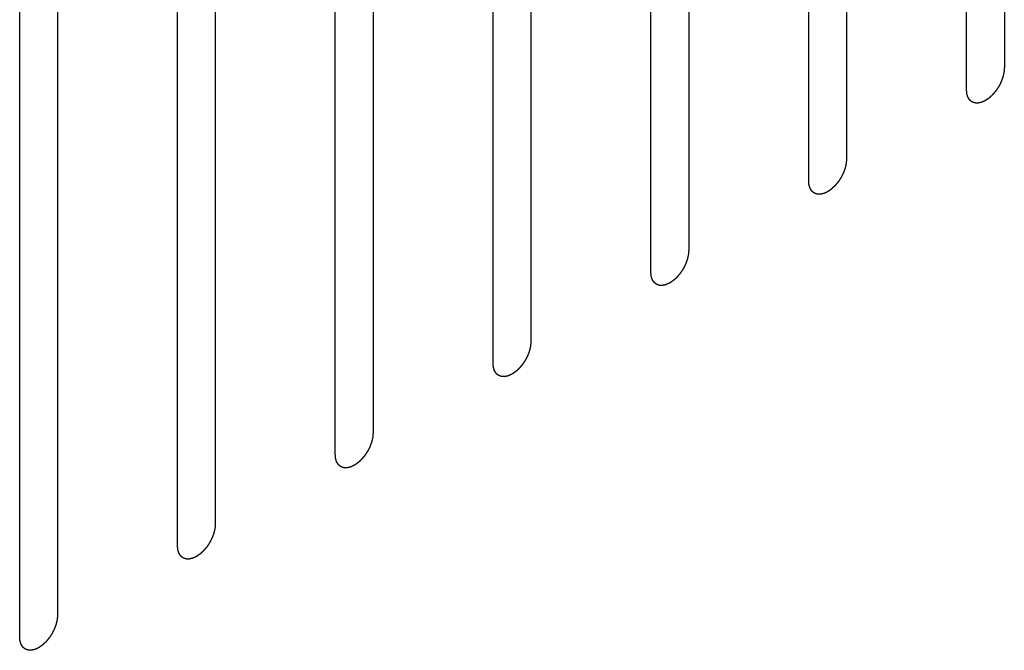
# Model space of a CAD drawing. Header units: inches. Extents: x 5 to 265, y 5 to 171.
# Tile 173 of 212: x 205.986 to 207.367, y 125.074 to 125.958. Entities that reach past the tile are written whole.
import ezdxf

# ---------------------------------------------------------------- set-up
doc = ezdxf.new("R2010")
doc.units = ezdxf.units.IN
doc.header["$LTSCALE"] = 14.96
doc.header["$MEASUREMENT"] = 0
doc.linetypes.add('HIDDEN', pattern=[0.2, 0.1, -0.1])
doc.layers.add('08_ALL_COSMETICS', color=7, linetype='CONTINUOUS')

msp = doc.modelspace()

# ---------------------------------------------------------------- linework, layer by layer
at = {"layer": '08_ALL_COSMETICS', "color": 7, "linetype": 'HIDDEN'}
for p, q in [((207.3668, 126.8495), (207.3668, 125.8901)), ((207.3137, 125.8595), (207.3137, 126.8189)), ((207.1454, 126.7218), (207.1454, 125.7624)), ((207.0924, 125.7317), (207.0924, 126.6911)), ((206.9241, 126.594), (206.9241, 125.6346)), ((206.8711, 125.604), (206.8711, 126.5634)), ((206.7028, 126.4662), (206.7028, 125.5068)), ((206.6498, 125.4762), (206.6498, 126.4356)), ((206.4815, 126.3384), (206.4815, 125.379)), ((206.4284, 125.3484), (206.4284, 126.3078)), ((206.2601, 126.2106), (206.2601, 125.2512)), ((206.2071, 125.2206), (206.2071, 126.18)), ((206.0388, 126.0828), (206.0388, 125.1235)), ((205.9858, 125.0928), (205.9858, 126.0522))]:
    msp.add_line(p, q, dxfattribs=at)
for points in [[(207.3668, 125.8901), (207.3667, 125.8896), (207.3666, 125.8886), (207.3665, 125.887), (207.3664, 125.8857), (207.3663, 125.8848), (207.3663, 125.8843), (207.3663, 125.8839), (207.3662, 125.8835), (207.366, 125.8829), (207.3658, 125.882), (207.3655, 125.8806), (207.3652, 125.8792), (207.365, 125.8783), (207.3648, 125.8777), (207.3648, 125.8773), (207.3646, 125.8769), (207.3644, 125.8763), (207.364, 125.8754), (207.3635, 125.874), (207.363, 125.8726), (207.3627, 125.8716), (207.3625, 125.8711), (207.3623, 125.8706), (207.3621, 125.8702), (207.3618, 125.8697), (207.3614, 125.8687), (207.3607, 125.8673), (207.36, 125.8659), (207.3595, 125.865), (207.3592, 125.8644), (207.359, 125.864), (207.3587, 125.8636), (207.3584, 125.8631), (207.3578, 125.8622), (207.357, 125.861), (207.3562, 125.8597), (207.3556, 125.8588), (207.3552, 125.8583), (207.355, 125.8579), (207.3547, 125.8576), (207.3543, 125.8571), (207.3537, 125.8563), (207.3527, 125.8552), (207.3518, 125.854), (207.3511, 125.8532), (207.3507, 125.8528), (207.3504, 125.8524), (207.3501, 125.8522), (207.3497, 125.8518), (207.349, 125.8511), (207.348, 125.8501), (207.3469, 125.8492), (207.3462, 125.8485), (207.3458, 125.8481), (207.3455, 125.8478), (207.3452, 125.8476), (207.3447, 125.8473), (207.344, 125.8468), (207.3429, 125.846), (207.3418, 125.8453), (207.341, 125.8447), (207.3406, 125.8444), (207.3402, 125.8442), (207.3399, 125.8441), (207.3395, 125.8439), (207.3387, 125.8435), (207.3377, 125.843), (207.3366, 125.8425), (207.3358, 125.8422), (207.3354, 125.842), (207.3351, 125.8418), (207.3348, 125.8418), (207.3344, 125.8417), (207.3336, 125.8415), (207.3326, 125.8413), (207.3316, 125.841), (207.3309, 125.8409), (207.3304, 125.8408), (207.3301, 125.8407), (207.3299, 125.8407), (207.3295, 125.8407), (207.3288, 125.8407), (207.3279, 125.8408), (207.3269, 125.8408), (207.3262, 125.8408), (207.3259, 125.8409), (207.3256, 125.8408), (207.3253, 125.841), (207.325, 125.8411), (207.3244, 125.8413), (207.3235, 125.8416), (207.3227, 125.8419), (207.3221, 125.8421), (207.3217, 125.8423), (207.3215, 125.8423), (207.3213, 125.8425), (207.321, 125.8427), (207.3205, 125.8432), (207.3198, 125.8437), (207.3192, 125.8443), (207.3187, 125.8447), (207.3184, 125.8449), (207.3182, 125.8451), (207.3181, 125.8453), (207.3178, 125.8456), (207.3175, 125.8462), (207.317, 125.847), (207.3165, 125.8478), (207.3161, 125.8484), (207.3159, 125.8487), (207.3157, 125.8489), (207.3157, 125.8492), (207.3155, 125.8496), (207.3153, 125.8503), (207.315, 125.8514), (207.3147, 125.8524), (207.3145, 125.8531), (207.3143, 125.8535), (207.3142, 125.8538), (207.3142, 125.8541), (207.3142, 125.8546), (207.3141, 125.8555), (207.314, 125.8566), (207.3139, 125.8581), (207.3138, 125.859), (207.3137, 125.8595)], [(207.1454, 125.7624), (207.1454, 125.7618), (207.1453, 125.7608), (207.1452, 125.7592), (207.1451, 125.7579), (207.145, 125.757), (207.145, 125.7565), (207.1449, 125.7561), (207.1448, 125.7557), (207.1447, 125.7552), (207.1445, 125.7542), (207.1442, 125.7528), (207.1439, 125.7515), (207.1437, 125.7505), (207.1435, 125.7499), (207.1434, 125.7495), (207.1433, 125.7491), (207.1431, 125.7486), (207.1427, 125.7476), (207.1422, 125.7462), (207.1417, 125.7448), (207.1414, 125.7438), (207.1412, 125.7433), (207.141, 125.7429), (207.1408, 125.7424), (207.1405, 125.7419), (207.14, 125.7409), (207.1393, 125.7395), (207.1386, 125.7382), (207.1382, 125.7372), (207.1379, 125.7366), (207.1377, 125.7362), (207.1374, 125.7358), (207.1371, 125.7353), (207.1365, 125.7344), (207.1357, 125.7332), (207.1348, 125.7319), (207.1343, 125.731), (207.1339, 125.7305), (207.1337, 125.7301), (207.1334, 125.7298), (207.133, 125.7293), (207.1323, 125.7285), (207.1314, 125.7274), (207.1304, 125.7263), (207.1298, 125.7255), (207.1294, 125.725), (207.1291, 125.7247), (207.1288, 125.7244), (207.1284, 125.724), (207.1277, 125.7233), (207.1266, 125.7224), (207.1256, 125.7214), (207.1249, 125.7207), (207.1245, 125.7204), (207.1242, 125.72), (207.1238, 125.7198), (207.1234, 125.7195), (207.1226, 125.719), (207.1215, 125.7182), (207.1204, 125.7175), (207.1197, 125.717), (207.1192, 125.7167), (207.1189, 125.7164), (207.1186, 125.7163), (207.1182, 125.7161), (207.1174, 125.7157), (207.1163, 125.7152), (207.1153, 125.7147), (207.1145, 125.7144), (207.1141, 125.7142), (207.1138, 125.714), (207.1135, 125.714), (207.113, 125.7139), (207.1123, 125.7137), (207.1113, 125.7135), (207.1103, 125.7132), (207.1095, 125.7131), (207.1091, 125.713), (207.1088, 125.7129), (207.1085, 125.7129), (207.1081, 125.7129), (207.1075, 125.713), (207.1065, 125.713), (207.1056, 125.713), (207.1049, 125.713), (207.1045, 125.7131), (207.1042, 125.7131), (207.104, 125.7132), (207.1036, 125.7133), (207.1031, 125.7135), (207.1022, 125.7138), (207.1014, 125.7141), (207.1008, 125.7144), (207.1004, 125.7145), (207.1002, 125.7146), (207.1, 125.7148), (207.0997, 125.715), (207.0992, 125.7154), (207.0985, 125.7159), (207.0978, 125.7165), (207.0974, 125.7169), (207.0971, 125.7171), (207.0969, 125.7173), (207.0967, 125.7175), (207.0965, 125.7179), (207.0962, 125.7184), (207.0957, 125.7192), (207.0952, 125.72), (207.0948, 125.7206), (207.0946, 125.7209), (207.0944, 125.7211), (207.0943, 125.7215), (207.0942, 125.7219), (207.094, 125.7226), (207.0937, 125.7236), (207.0934, 125.7246), (207.0931, 125.7253), (207.093, 125.7257), (207.0929, 125.726), (207.0929, 125.7264), (207.0928, 125.7268), (207.0928, 125.7277), (207.0927, 125.7289), (207.0925, 125.7303), (207.0924, 125.7313), (207.0924, 125.7317)], [(206.9241, 125.6346), (206.9241, 125.6341), (206.924, 125.633), (206.9239, 125.6315), (206.9237, 125.6302), (206.9237, 125.6293), (206.9236, 125.6287), (206.9236, 125.6283), (206.9235, 125.6279), (206.9234, 125.6274), (206.9232, 125.6264), (206.9229, 125.625), (206.9225, 125.6237), (206.9223, 125.6227), (206.9222, 125.6222), (206.9221, 125.6218), (206.922, 125.6213), (206.9218, 125.6208), (206.9214, 125.6198), (206.9209, 125.6184), (206.9204, 125.617), (206.92, 125.6161), (206.9198, 125.6155), (206.9197, 125.6151), (206.9195, 125.6147), (206.9192, 125.6141), (206.9187, 125.6131), (206.918, 125.6118), (206.9173, 125.6104), (206.9168, 125.6094), (206.9165, 125.6089), (206.9164, 125.6084), (206.9161, 125.6081), (206.9158, 125.6076), (206.9152, 125.6067), (206.9143, 125.6054), (206.9135, 125.6041), (206.9129, 125.6032), (206.9126, 125.6027), (206.9124, 125.6023), (206.9121, 125.602), (206.9117, 125.6015), (206.911, 125.6008), (206.9101, 125.5996), (206.9091, 125.5985), (206.9084, 125.5977), (206.9081, 125.5972), (206.9078, 125.5969), (206.9075, 125.5966), (206.9071, 125.5962), (206.9063, 125.5955), (206.9053, 125.5946), (206.9043, 125.5936), (206.9036, 125.593), (206.9031, 125.5926), (206.9028, 125.5923), (206.9025, 125.5921), (206.9021, 125.5918), (206.9013, 125.5912), (206.9002, 125.5905), (206.8991, 125.5897), (206.8984, 125.5892), (206.8979, 125.5889), (206.8976, 125.5886), (206.8973, 125.5885), (206.8968, 125.5883), (206.8961, 125.588), (206.895, 125.5875), (206.8939, 125.587), (206.8932, 125.5866), (206.8928, 125.5864), (206.8924, 125.5862), (206.8921, 125.5862), (206.8917, 125.5861), (206.891, 125.5859), (206.89, 125.5857), (206.8889, 125.5855), (206.8882, 125.5853), (206.8878, 125.5852), (206.8875, 125.5851), (206.8872, 125.5851), (206.8868, 125.5851), (206.8862, 125.5852), (206.8852, 125.5852), (206.8843, 125.5852), (206.8836, 125.5853), (206.8832, 125.5853), (206.8829, 125.5853), (206.8827, 125.5854), (206.8823, 125.5855), (206.8817, 125.5857), (206.8809, 125.586), (206.88, 125.5864), (206.8794, 125.5866), (206.8791, 125.5867), (206.8788, 125.5868), (206.8786, 125.587), (206.8784, 125.5872), (206.8779, 125.5876), (206.8772, 125.5882), (206.8765, 125.5887), (206.876, 125.5891), (206.8758, 125.5894), (206.8755, 125.5895), (206.8754, 125.5898), (206.8752, 125.5901), (206.8748, 125.5906), (206.8743, 125.5914), (206.8738, 125.5922), (206.8735, 125.5928), (206.8733, 125.5931), (206.8731, 125.5934), (206.873, 125.5937), (206.8729, 125.5941), (206.8727, 125.5948), (206.8724, 125.5958), (206.872, 125.5968), (206.8718, 125.5975), (206.8717, 125.5979), (206.8716, 125.5982), (206.8716, 125.5986), (206.8715, 125.599), (206.8714, 125.5999), (206.8713, 125.6011), (206.8712, 125.6025), (206.8711, 125.6035), (206.8711, 125.604)], [(206.7028, 125.5068), (206.7027, 125.5063), (206.7027, 125.5052), (206.7025, 125.5037), (206.7024, 125.5024), (206.7024, 125.5015), (206.7023, 125.5009), (206.7023, 125.5006), (206.7022, 125.5001), (206.7021, 125.4996), (206.7018, 125.4986), (206.7015, 125.4973), (206.7012, 125.4959), (206.701, 125.4949), (206.7009, 125.4944), (206.7008, 125.494), (206.7006, 125.4936), (206.7004, 125.493), (206.7001, 125.492), (206.6996, 125.4906), (206.6991, 125.4892), (206.6987, 125.4883), (206.6985, 125.4877), (206.6984, 125.4873), (206.6981, 125.4869), (206.6979, 125.4863), (206.6974, 125.4854), (206.6967, 125.484), (206.696, 125.4826), (206.6955, 125.4816), (206.6952, 125.4811), (206.695, 125.4807), (206.6948, 125.4803), (206.6944, 125.4798), (206.6939, 125.4789), (206.693, 125.4776), (206.6922, 125.4763), (206.6916, 125.4755), (206.6913, 125.4749), (206.691, 125.4746), (206.6907, 125.4742), (206.6904, 125.4738), (206.6897, 125.473), (206.6887, 125.4718), (206.6878, 125.4707), (206.6871, 125.4699), (206.6867, 125.4695), (206.6865, 125.4691), (206.6861, 125.4688), (206.6857, 125.4684), (206.685, 125.4678), (206.684, 125.4668), (206.683, 125.4658), (206.6822, 125.4652), (206.6818, 125.4648), (206.6815, 125.4645), (206.6812, 125.4643), (206.6807, 125.464), (206.68, 125.4634), (206.6789, 125.4627), (206.6778, 125.4619), (206.677, 125.4614), (206.6766, 125.4611), (206.6763, 125.4608), (206.6759, 125.4607), (206.6755, 125.4605), (206.6748, 125.4602), (206.6737, 125.4597), (206.6726, 125.4592), (206.6719, 125.4588), (206.6714, 125.4586), (206.6711, 125.4585), (206.6708, 125.4584), (206.6704, 125.4583), (206.6697, 125.4582), (206.6686, 125.4579), (206.6676, 125.4577), (206.6669, 125.4575), (206.6665, 125.4574), (206.6662, 125.4573), (206.6659, 125.4574), (206.6655, 125.4574), (206.6648, 125.4574), (206.6639, 125.4574), (206.6629, 125.4575), (206.6623, 125.4575), (206.6619, 125.4575), (206.6616, 125.4575), (206.6613, 125.4576), (206.661, 125.4577), (206.6604, 125.458), (206.6596, 125.4583), (206.6587, 125.4586), (206.6581, 125.4588), (206.6578, 125.4589), (206.6575, 125.459), (206.6573, 125.4592), (206.657, 125.4594), (206.6566, 125.4598), (206.6559, 125.4604), (206.6552, 125.4609), (206.6547, 125.4613), (206.6544, 125.4616), (206.6542, 125.4617), (206.6541, 125.462), (206.6539, 125.4623), (206.6535, 125.4629), (206.653, 125.4637), (206.6525, 125.4645), (206.6521, 125.465), (206.6519, 125.4654), (206.6518, 125.4656), (206.6517, 125.4659), (206.6516, 125.4663), (206.6513, 125.467), (206.651, 125.468), (206.6507, 125.469), (206.6505, 125.4697), (206.6504, 125.4701), (206.6503, 125.4704), (206.6502, 125.4708), (206.6502, 125.4713), (206.6501, 125.4721), (206.65, 125.4733), (206.6499, 125.4747), (206.6498, 125.4757), (206.6498, 125.4762)], [(206.4815, 125.379), (206.4814, 125.3785), (206.4813, 125.3775), (206.4812, 125.3759), (206.4811, 125.3746), (206.481, 125.3737), (206.481, 125.3732), (206.481, 125.3728), (206.4809, 125.3724), (206.4807, 125.3718), (206.4805, 125.3709), (206.4802, 125.3695), (206.4799, 125.3681), (206.4797, 125.3672), (206.4796, 125.3666), (206.4795, 125.3662), (206.4793, 125.3658), (206.4791, 125.3652), (206.4788, 125.3642), (206.4782, 125.3629), (206.4777, 125.3615), (206.4774, 125.3605), (206.4772, 125.3599), (206.477, 125.3595), (206.4768, 125.3591), (206.4765, 125.3585), (206.4761, 125.3576), (206.4754, 125.3562), (206.4747, 125.3548), (206.4742, 125.3539), (206.4739, 125.3533), (206.4737, 125.3529), (206.4734, 125.3525), (206.4731, 125.352), (206.4725, 125.3511), (206.4717, 125.3498), (206.4709, 125.3486), (206.4703, 125.3477), (206.4699, 125.3472), (206.4697, 125.3468), (206.4694, 125.3464), (206.469, 125.346), (206.4684, 125.3452), (206.4674, 125.3441), (206.4665, 125.3429), (206.4658, 125.3421), (206.4654, 125.3417), (206.4651, 125.3413), (206.4648, 125.341), (206.4644, 125.3407), (206.4637, 125.34), (206.4627, 125.339), (206.4616, 125.3381), (206.4609, 125.3374), (206.4605, 125.337), (206.4602, 125.3367), (206.4599, 125.3365), (206.4594, 125.3362), (206.4587, 125.3357), (206.4576, 125.3349), (206.4565, 125.3342), (206.4557, 125.3336), (206.4553, 125.3333), (206.4549, 125.3331), (206.4546, 125.3329), (206.4542, 125.3327), (206.4534, 125.3324), (206.4524, 125.3319), (206.4513, 125.3314), (206.4505, 125.331), (206.4501, 125.3309), (206.4498, 125.3307), (206.4495, 125.3306), (206.4491, 125.3305), (206.4484, 125.3304), (206.4473, 125.3301), (206.4463, 125.3299), (206.4456, 125.3297), (206.4452, 125.3296), (206.4448, 125.3295), (206.4446, 125.3296), (206.4442, 125.3296), (206.4435, 125.3296), (206.4426, 125.3296), (206.4416, 125.3297), (206.4409, 125.3297), (206.4406, 125.3297), (206.4403, 125.3297), (206.44, 125.3298), (206.4397, 125.3299), (206.4391, 125.3302), (206.4382, 125.3305), (206.4374, 125.3308), (206.4368, 125.331), (206.4365, 125.3311), (206.4362, 125.3312), (206.436, 125.3314), (206.4357, 125.3316), (206.4352, 125.332), (206.4346, 125.3326), (206.4339, 125.3332), (206.4334, 125.3336), (206.4331, 125.3338), (206.4329, 125.3339), (206.4328, 125.3342), (206.4326, 125.3345), (206.4322, 125.3351), (206.4317, 125.3359), (206.4312, 125.3367), (206.4308, 125.3372), (206.4306, 125.3376), (206.4304, 125.3378), (206.4304, 125.3381), (206.4302, 125.3385), (206.43, 125.3392), (206.4297, 125.3402), (206.4294, 125.3412), (206.4292, 125.3419), (206.4291, 125.3424), (206.4289, 125.3426), (206.4289, 125.343), (206.4289, 125.3435), (206.4288, 125.3443), (206.4287, 125.3455), (206.4286, 125.347), (206.4285, 125.3479), (206.4284, 125.3484)], [(206.2601, 125.2512), (206.2601, 125.2507), (206.26, 125.2497), (206.2599, 125.2481), (206.2598, 125.2468), (206.2597, 125.2459), (206.2597, 125.2454), (206.2597, 125.245), (206.2595, 125.2446), (206.2594, 125.244), (206.2592, 125.2431), (206.2589, 125.2417), (206.2586, 125.2403), (206.2584, 125.2394), (206.2582, 125.2388), (206.2582, 125.2384), (206.258, 125.238), (206.2578, 125.2374), (206.2574, 125.2365), (206.2569, 125.2351), (206.2564, 125.2337), (206.2561, 125.2327), (206.2559, 125.2322), (206.2557, 125.2317), (206.2555, 125.2313), (206.2552, 125.2308), (206.2547, 125.2298), (206.254, 125.2284), (206.2533, 125.227), (206.2529, 125.2261), (206.2526, 125.2255), (206.2524, 125.2251), (206.2521, 125.2247), (206.2518, 125.2242), (206.2512, 125.2233), (206.2504, 125.2221), (206.2495, 125.2208), (206.249, 125.2199), (206.2486, 125.2194), (206.2484, 125.219), (206.2481, 125.2187), (206.2477, 125.2182), (206.247, 125.2174), (206.2461, 125.2163), (206.2451, 125.2151), (206.2445, 125.2143), (206.2441, 125.2139), (206.2438, 125.2135), (206.2435, 125.2133), (206.2431, 125.2129), (206.2424, 125.2122), (206.2413, 125.2112), (206.2403, 125.2103), (206.2396, 125.2096), (206.2392, 125.2092), (206.2389, 125.2089), (206.2385, 125.2087), (206.2381, 125.2084), (206.2373, 125.2079), (206.2362, 125.2071), (206.2352, 125.2064), (206.2344, 125.2058), (206.234, 125.2055), (206.2336, 125.2053), (206.2333, 125.2052), (206.2329, 125.205), (206.2321, 125.2046), (206.231, 125.2041), (206.23, 125.2036), (206.2292, 125.2033), (206.2288, 125.2031), (206.2285, 125.2029), (206.2282, 125.2029), (206.2277, 125.2028), (206.227, 125.2026), (206.226, 125.2024), (206.225, 125.2021), (206.2242, 125.2019), (206.2238, 125.2019), (206.2235, 125.2018), (206.2232, 125.2018), (206.2229, 125.2018), (206.2222, 125.2018), (206.2212, 125.2019), (206.2203, 125.2019), (206.2196, 125.2019), (206.2192, 125.202), (206.2189, 125.2019), (206.2187, 125.2021), (206.2184, 125.2022), (206.2178, 125.2024), (206.2169, 125.2027), (206.2161, 125.203), (206.2155, 125.2032), (206.2151, 125.2034), (206.2149, 125.2034), (206.2147, 125.2036), (206.2144, 125.2038), (206.2139, 125.2042), (206.2132, 125.2048), (206.2125, 125.2054), (206.2121, 125.2058), (206.2118, 125.206), (206.2116, 125.2062), (206.2114, 125.2064), (206.2112, 125.2067), (206.2109, 125.2073), (206.2104, 125.2081), (206.2099, 125.2089), (206.2095, 125.2095), (206.2093, 125.2098), (206.2091, 125.21), (206.2091, 125.2103), (206.2089, 125.2107), (206.2087, 125.2114), (206.2084, 125.2124), (206.2081, 125.2135), (206.2078, 125.2142), (206.2077, 125.2146), (206.2076, 125.2149), (206.2076, 125.2152), (206.2076, 125.2157), (206.2075, 125.2165), (206.2074, 125.2177), (206.2072, 125.2192), (206.2071, 125.2201), (206.2071, 125.2206)], [(206.0388, 125.1235), (206.0388, 125.1229), (206.0387, 125.1219), (206.0386, 125.1203), (206.0385, 125.119), (206.0384, 125.1181), (206.0383, 125.1176), (206.0383, 125.1172), (206.0382, 125.1168), (206.0381, 125.1163), (206.0379, 125.1153), (206.0376, 125.1139), (206.0372, 125.1126), (206.037, 125.1116), (206.0369, 125.111), (206.0368, 125.1106), (206.0367, 125.1102), (206.0365, 125.1097), (206.0361, 125.1087), (206.0356, 125.1073), (206.0351, 125.1059), (206.0347, 125.1049), (206.0345, 125.1044), (206.0344, 125.104), (206.0342, 125.1035), (206.0339, 125.103), (206.0334, 125.102), (206.0327, 125.1006), (206.032, 125.0993), (206.0315, 125.0983), (206.0313, 125.0977), (206.0311, 125.0973), (206.0308, 125.0969), (206.0305, 125.0964), (206.0299, 125.0955), (206.0291, 125.0943), (206.0282, 125.093), (206.0276, 125.0921), (206.0273, 125.0916), (206.0271, 125.0912), (206.0268, 125.0909), (206.0264, 125.0904), (206.0257, 125.0896), (206.0248, 125.0885), (206.0238, 125.0874), (206.0232, 125.0866), (206.0228, 125.0861), (206.0225, 125.0857), (206.0222, 125.0855), (206.0218, 125.0851), (206.021, 125.0844), (206.02, 125.0835), (206.019, 125.0825), (206.0183, 125.0818), (206.0178, 125.0815), (206.0175, 125.0811), (206.0172, 125.0809), (206.0168, 125.0806), (206.016, 125.0801), (206.0149, 125.0793), (206.0138, 125.0786), (206.0131, 125.0781), (206.0126, 125.0778), (206.0123, 125.0775), (206.012, 125.0774), (206.0115, 125.0772), (206.0108, 125.0768), (206.0097, 125.0763), (206.0087, 125.0758), (206.0079, 125.0755), (206.0075, 125.0753), (206.0071, 125.0751), (206.0068, 125.0751), (206.0064, 125.075), (206.0057, 125.0748), (206.0047, 125.0746), (206.0036, 125.0743), (206.0029, 125.0742), (206.0025, 125.0741), (206.0022, 125.074), (206.0019, 125.074), (206.0015, 125.074), (206.0009, 125.0741), (205.9999, 125.0741), (205.999, 125.0741), (205.9983, 125.0741), (205.9979, 125.0742), (205.9976, 125.0742), (205.9974, 125.0743), (205.997, 125.0744), (205.9964, 125.0746), (205.9956, 125.0749), (205.9947, 125.0752), (205.9941, 125.0755), (205.9938, 125.0756), (205.9935, 125.0757), (205.9933, 125.0758), (205.9931, 125.0761), (205.9926, 125.0765), (205.9919, 125.077), (205.9912, 125.0776), (205.9907, 125.078), (205.9905, 125.0782), (205.9902, 125.0784), (205.9901, 125.0786), (205.9899, 125.079), (205.9896, 125.0795), (205.989, 125.0803), (205.9885, 125.0811), (205.9882, 125.0817), (205.988, 125.082), (205.9878, 125.0822), (205.9877, 125.0826), (205.9876, 125.083), (205.9874, 125.0837), (205.9871, 125.0847), (205.9867, 125.0857), (205.9865, 125.0864), (205.9864, 125.0868), (205.9863, 125.0871), (205.9863, 125.0875), (205.9862, 125.0879), (205.9862, 125.0888), (205.986, 125.09), (205.9859, 125.0914), (205.9858, 125.0924), (205.9858, 125.0928)]]:
    msp.add_open_spline(points, degree=3, knots=[0, 0, 0, 0, 0.015625, 0.03125, 0.046875, 0.054688, 0.058594, 0.0625, 0.066406, 0.070312, 0.078125, 0.09375, 0.109375, 0.117188, 0.121094, 0.125, 0.128906, 0.132812, 0.140625, 0.15625, 0.171875, 0.179688, 0.183594, 0.1875, 0.191406, 0.195312, 0.203125, 0.21875, 0.234375, 0.242188, 0.246094, 0.25, 0.253906, 0.257812, 0.265625, 0.28125, 0.296875, 0.304688, 0.308594, 0.3125, 0.316406, 0.320312, 0.328125, 0.34375, 0.359375, 0.367188, 0.371094, 0.375, 0.378906, 0.382812, 0.390625, 0.40625, 0.421875, 0.429688, 0.433594, 0.4375, 0.441406, 0.445312, 0.453125, 0.46875, 0.484375, 0.492188, 0.496094, 0.5, 0.503906, 0.507812, 0.515625, 0.53125, 0.546875, 0.554688, 0.558594, 0.5625, 0.566406, 0.570312, 0.578125, 0.59375, 0.609375, 0.617188, 0.621094, 0.625, 0.628906, 0.632812, 0.640625, 0.65625, 0.671875, 0.679688, 0.683594, 0.6875, 0.691406, 0.695312, 0.703125, 0.71875, 0.734375, 0.742188, 0.746094, 0.75, 0.753906, 0.757812, 0.765625, 0.78125, 0.796875, 0.804688, 0.808594, 0.8125, 0.816406, 0.820312, 0.828125, 0.84375, 0.859375, 0.867188, 0.871094, 0.875, 0.878906, 0.882812, 0.890625, 0.90625, 0.921875, 0.929688, 0.933594, 0.9375, 0.941406, 0.945312, 0.953125, 0.96875, 0.984375, 1, 1, 1, 1], dxfattribs=at)

doc.saveas('drawing.dxf')
